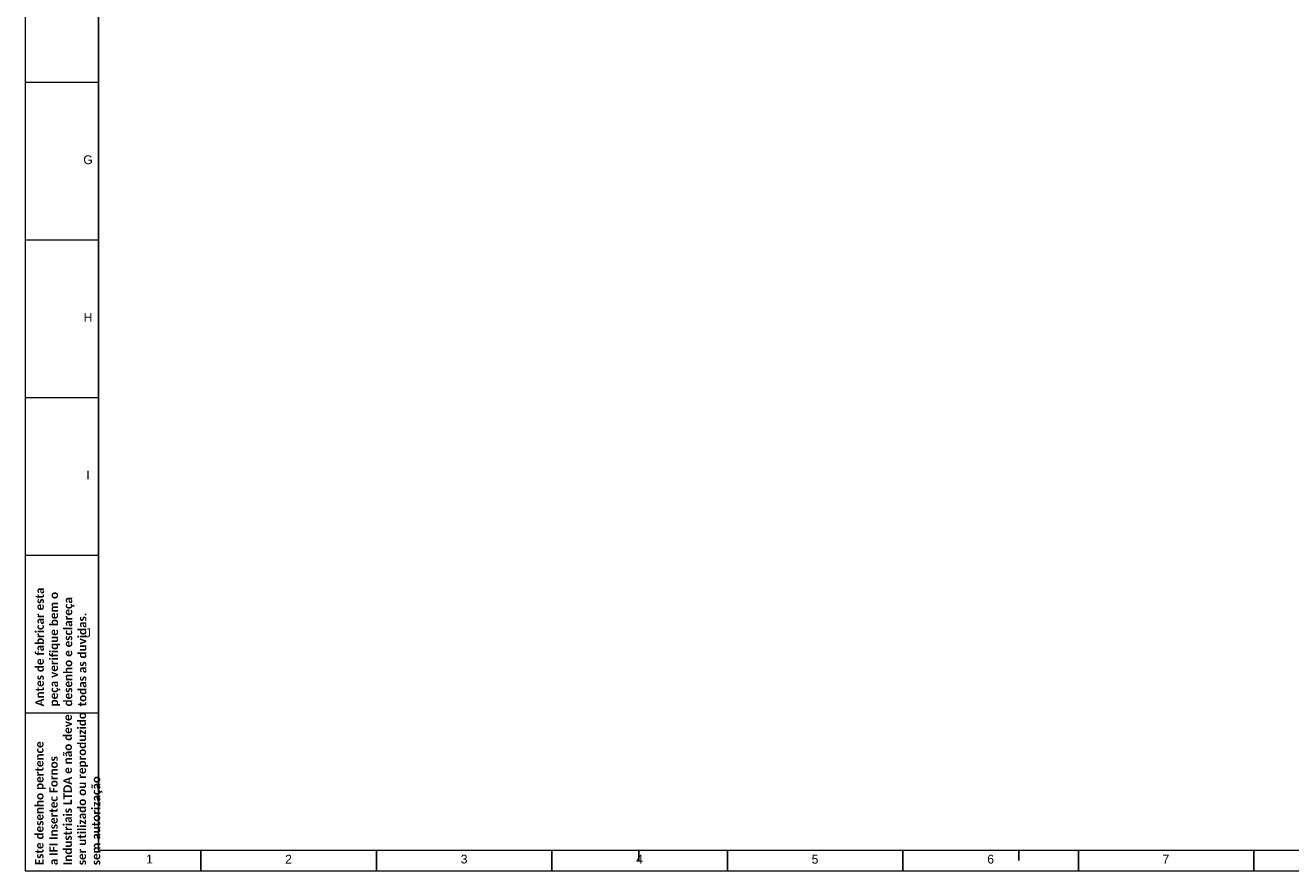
# Paper-space layout 'Sheet1' of a CAD drawing. Header units: millimetres. Extents: x -80341 to 21249, y 0 to 26255.
# Tile 2 of 154: x 0 to 10827, y 0 to 7236. Entities that reach past the tile are written whole.
import ezdxf

# ---------------------------------------------------------------- set-up
doc = ezdxf.new("R2010")
doc.units = ezdxf.units.MM
doc.linetypes.add('SLD-Sólida', pattern=[0])
doc.layers.add('DETALHAMENTO', color=8, linetype='SLD-Sólida')
doc.styles.add('SLDTEXTSTYLE2', font='ARIAL.TTF')
doc.styles.add('SLDTEXTSTYLE3', font='CALIBRIB.TTF')

psp = doc.layouts.new('Sheet1')

# ---------------------------------------------------------------- linework, layer by layer
at = {"color": 7, "linetype": 'SLD-Sólida', "lineweight": 18, "ltscale": 25}
for p, q in [((0, 14850), (0, 0)), ((0, 6750), (625, 6750)), ((0, 5400), (625, 5400)), ((0, 4050), (625, 4050)), ((0, 2700), (625, 2700)), ((0, 1350), (625, 1350)), ((0, 1350), (625, 1350)), ((625, 175), (20850, 175)), ((0, 0), (21025, 0))]:
    psp.add_line(p, q, dxfattribs=at)
at = {"layer": 'DETALHAMENTO', "color": 7, "linetype": 'SLD-Sólida', "ltscale": 25}
for p, q in [((625, 175), (625, 14675)), ((1502, 0), (1502, 175)), ((3004, 0), (3004, 175)), ((4505, 0), (4505, 175)), ((6007, 0), (6007, 175)), ((7509, 0), (7509, 175)), ((9011, 0), (9011, 175)), ((10512, 0), (10512, 175))]:
    psp.add_line(p, q, dxfattribs=at)
at = {"layer": 'DETALHAMENTO', "color": 7, "ltscale": 25}
for p, q in [((5250, 175), (5250, 88)), ((8500, 175), (8500, 88))]:
    psp.add_line(p, q, dxfattribs=at)

# ---------------------------------------------------------------- texts
at = {"layer": 'DETALHAMENTO', "color": 7, "ltscale": 25, "char_height": 75, "attachment_point": 1, "style": 'SLDTEXTSTYLE2'}
for s, insert in [('G', (496, 6123)), ('H', (499, 4774)), ('I', (522, 3424)), ('J', (510, 2074)), ('1', (1033, 137)), ('2', (2223, 136)), ('3', (3725, 137)), ('4', (5226, 136)), ('5', (6728, 136)), ('6', (8231, 136)), ('7', (9730, 136))]:
    psp.add_mtext(s, dxfattribs=dict(at, insert=insert))
at = {"layer": 'DETALHAMENTO', "ltscale": 25, "char_height": 72.76, "attachment_point": 1, "rotation": 90, "style": 'SLDTEXTSTYLE3'}
for s, insert in [('Antes de fabricar esta^Jpeça verifique bem o ^Jdesenho e esclareça ^Jtodas as duvidas.', (86, 1406)), ('Este desenho pertence ^Ja IFI Insertec Fornos ^JIndustriais LTDA e não deve ^Jser utilizado ou reproduzido ^Jsem autorização', (83, 47))]:
    psp.add_mtext(s, dxfattribs=dict(at, insert=insert))

doc.saveas('drawing.dxf')
